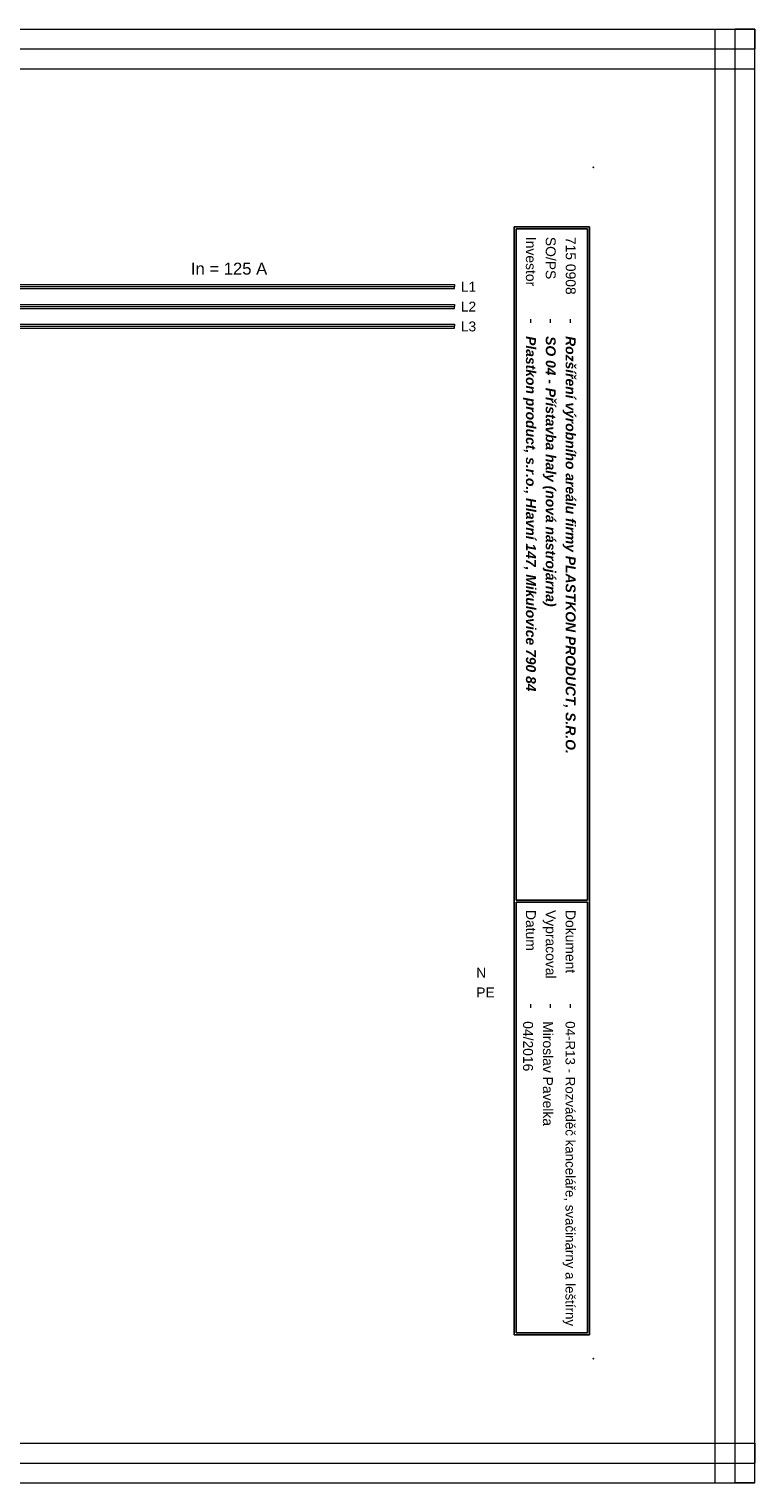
# Model space of a CAD drawing. Extents: x -1856 to 5084, y -4939 to -4246.
# Tile 16 of 24: x 2842 to 3025, y -4939 to -4573. Entities that reach past the tile are written whole.
import ezdxf

# ---------------------------------------------------------------- set-up
doc = ezdxf.new("R2010")
doc.units = 0
doc.header["$MEASUREMENT"] = 0
for name, color, linetype in [('1-KRESBA', 7, 'Continuous'), ('__Bílá', 7, 'Continuous'), ('__Oranžová', 30, 'Continuous'), ('__Vínová 220', 220, 'Continuous'), ('__Zelená', 3, 'Continuous')]:
    doc.layers.add(name, color=color, linetype=linetype)
doc.styles.add('Arial', font='arial.ttf')

msp = doc.modelspace()

# ---------------------------------------------------------------- linework, layer by layer
at = {"layer": '__Bílá'}
for p, q in [((2983.29, -4623.12), (2964.29, -4623.12)), ((2964.29, -4623.12), (2964.29, -4902.12)), ((2983.29, -4623.12), (2983.29, -4902.12)), ((2982.79, -4623.62), (2964.79, -4623.62)), ((2964.79, -4623.62), (2964.79, -4792.62)), ((2982.79, -4623.62), (2982.79, -4792.62)), ((2982.79, -4792.62), (2964.79, -4792.62)), ((2982.79, -4793.12), (2964.79, -4793.12)), ((2964.79, -4793.12), (2964.79, -4901.62)), ((2982.79, -4793.12), (2982.79, -4901.62)), ((2964.79, -4901.62), (2982.79, -4901.62)), ((2964.29, -4902.12), (2983.29, -4902.12))]:
    msp.add_line(p, q, dxfattribs=at)
for p in [(2984.29, -4608.12), (2984.29, -4908.12)]:
    msp.add_point(p, dxfattribs=at)
at = {"layer": '__Oranžová', "lineweight": 0}
for p, q in [((2594.29, -4637.62), (2949.29, -4637.62)), ((2594.29, -4638.12), (2949.29, -4638.12)), ((2949.29, -4637.62), (2949.29, -4638.12)), ((2949.29, -4638.62), (2949.29, -4638.12)), ((2594.29, -4638.62), (2949.29, -4638.62)), ((2594.29, -4642.62), (2949.29, -4642.62)), ((2594.29, -4643.12), (2949.29, -4643.12)), ((2594.29, -4643.62), (2949.29, -4643.62)), ((2949.29, -4642.62), (2949.29, -4643.12)), ((2949.29, -4643.62), (2949.29, -4643.12)), ((2594.29, -4647.62), (2949.29, -4647.62)), ((2594.29, -4648.12), (2949.29, -4648.12)), ((2594.29, -4648.62), (2949.29, -4648.62)), ((2949.29, -4647.62), (2949.29, -4648.12)), ((2949.29, -4648.62), (2949.29, -4648.12))]:
    msp.add_line(p, q, dxfattribs=at)
at = {"layer": '__Vínová 220', "lineweight": 0}
for p, q in [((2528.58, -4573.3), (3024.98, -4573.3)), ((3014.98, -4939.38), (3014.98, -4573.3)), ((3014.98, -4573.3), (3019.98, -4573.3)), ((3019.98, -4939.38), (3019.98, -4573.3)), ((3024.98, -4573.3), (3019.98, -4573.3)), ((3024.98, -4573.3), (3024.98, -4578.3)), ((3024.98, -4939.38), (3024.98, -4573.3)), ((2528.58, -4578.3), (3024.98, -4578.3)), ((3024.98, -4583.3), (3024.98, -4578.3)), ((2528.58, -4583.3), (3024.98, -4583.3)), ((2528.58, -4929.38), (3024.98, -4929.38)), ((3024.98, -4929.38), (3024.98, -4934.38)), ((2528.58, -4934.38), (3024.98, -4934.38)), ((3024.98, -4939.38), (3024.98, -4934.38)), ((2528.58, -4939.38), (3024.98, -4939.38)), ((3014.98, -4939.38), (3019.98, -4939.38)), ((3024.98, -4939.38), (3019.98, -4939.38))]:
    msp.add_line(p, q, dxfattribs=at)

# ---------------------------------------------------------------- texts
at = {"layer": '1-KRESBA', "color": 4, "linetype": 'Continuous', "style": 'Arial'}
msp.add_text('In = 125 A', height=3, dxfattribs=at).set_placement((2882.89, -4635.12))
at = {"layer": '__Bílá', "style": 'Arial'}
for s, height, p in [('Investor', 2.5, (2967.29, -4625.62)), ('SO/PS', 2.5, (2972.29, -4625.62)), ('-', 3, (2967.29, -4646.12)), ('-', 3, (2972.29, -4646.12)), ('-', 3, (2977.29, -4646.12)), ('Datum', 2.5, (2967.29, -4795.12)), ('Vypracoval', 2.5, (2972.29, -4795.12)), ('Dokument', 2.5, (2977.29, -4795.12)), ('-', 3, (2967.29, -4818.62)), ('-', 3, (2972.29, -4818.62)), ('-', 3, (2977.29, -4818.62))]:
    msp.add_text(s, height=height, rotation=270, dxfattribs=at).set_placement(p)
at = {"layer": '__Oranžová', "lineweight": 0, "style": 'Arial'}
for s, p in [('L1', (2950.87, -4639.43)), ('L2', (2950.87, -4644.43)), ('L3', (2950.87, -4649.43))]:
    msp.add_text(s, height=2.5, dxfattribs=at).set_placement(p)
at = {"layer": '__Vínová 220', "char_height": 2.5, "attachment_point": 7, "rotation": 270, "style": 'Arial'}
for s, insert in [('715 0908\\P', (2977.29, -4625.62)), ('{\\fArial|b1|i1|c238|p34;Plastkon product, s.r.o., Hlavní 147, Mikulovice 790 84}', (2966.54, -4650.62)), ('{\\fArial|b1|i1|c238|p34;SO 04 - Přístavba haly (nová nástrojárna)}', (2971.54, -4650.62)), ('{\\fArial|b1|i1|c238|p34;Rozšíření výrobního areálu firmy PLASTKON PRODUCT, S.R.O.}', (2976.54, -4650.62)), ('04/2016\\P', (2966.54, -4823.12)), ('Miroslav Pavelka', (2971.54, -4823.12)), ('{\\H2.4;04-R13 - Rozváděč kanceláře, svačinárny a leštírny}\\P', (2976.54, -4823.12))]:
    msp.add_mtext(s, dxfattribs=dict(at, insert=insert))
at = {"layer": '__Zelená', "color": 4, "linetype": 'Continuous', "style": 'Arial'}
msp.add_text('N', height=2.5, dxfattribs=at).set_placement((2954.77, -4812.17))
at = {"layer": '__Zelená', "linetype": 'Continuous', "style": 'Arial'}
msp.add_text('PE', height=2.5, dxfattribs=at).set_placement((2954.77, -4817.12))

doc.saveas('drawing.dxf')
